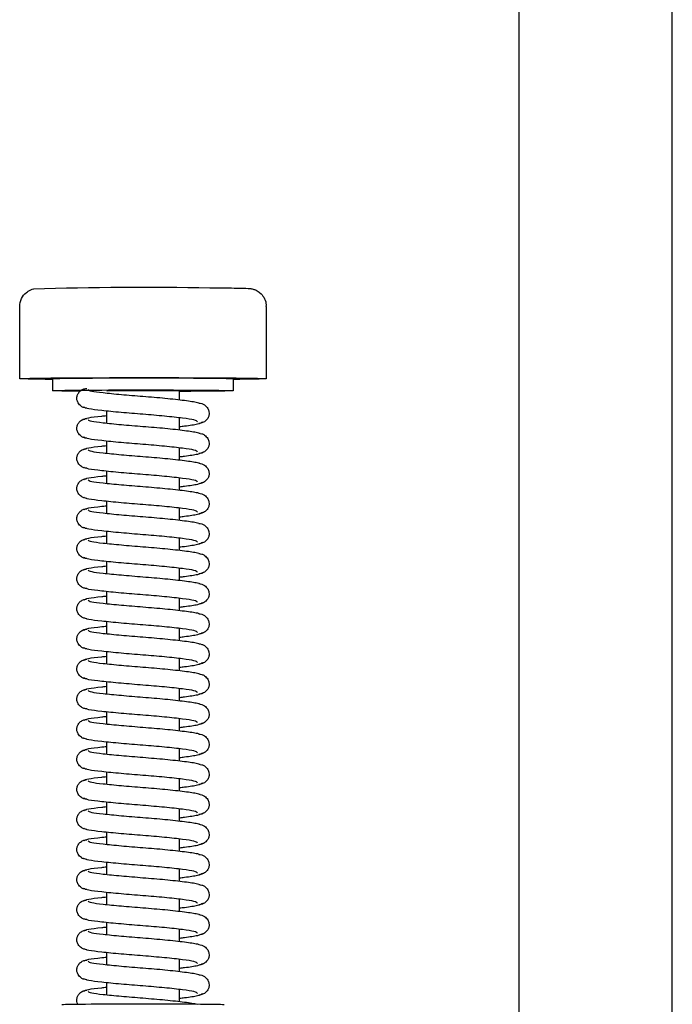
# Model space of a CAD drawing. Header units: centimetres. Extents: x 0 to 55409, y -2708 to 14680.
# Tile 164 of 215: x 50520 to 50530, y 5395 to 5411. Entities that reach past the tile are written whole.
import ezdxf

# ---------------------------------------------------------------- set-up
doc = ezdxf.new("R2010")
doc.units = ezdxf.units.CM
doc.header["$LTSCALE"] = 0.01
doc.layers.add('A-konstrukcja', color=7, linetype='Continuous')

# ---------------------------------------------------------------- blocks, each defined once
blk = doc.blocks.new('A$7E8814B27261F1')
at = {"color": 7, "linetype": 'Continuous'}
for p, q in [((3712.35, 408.5), (3700.35, 408.5)), ((3714.35, 403), (3712.35, 403)), ((3719.73, 394), (3717.73, 394)), ((3724.73, 394), (3722.73, 394)), ((3729.73, 394), (3727.73, 394)), ((3734.73, 394), (3732.73, 394)), ((3739.73, 394), (3737.73, 394)), ((3744.73, 394), (3742.73, 394)), ((3749.73, 394), (3747.73, 394)), ((3754.73, 394), (3752.73, 394)), ((3759.73, 394), (3757.73, 394)), ((3764.73, 394), (3762.73, 394)), ((3769.73, 394), (3767.73, 394)), ((3774.73, 394), (3772.73, 394)), ((3779.73, 394), (3777.73, 394)), ((3784.73, 394), (3782.73, 394)), ((3789.73, 394), (3787.73, 394)), ((3794.73, 394), (3792.73, 394)), ((3799.73, 394), (3797.73, 394)), ((3804.73, 394), (3802.73, 394)), ((3809.73, 394), (3807.73, 394)), ((3814.73, 394), (3812.73, 394)), ((3714.35, 382), (3715.85, 382)), ((3718.85, 382), (3720.85, 382)), ((3723.85, 382), (3725.85, 382)), ((3728.85, 382), (3730.84, 382)), ((3733.85, 382), (3735.84, 382)), ((3738.85, 382), (3740.84, 382)), ((3743.85, 382), (3745.84, 382)), ((3748.85, 382), (3750.84, 382)), ((3753.85, 382), (3755.84, 382)), ((3758.85, 382), (3760.84, 382)), ((3763.85, 382), (3765.84, 382)), ((3768.85, 382), (3770.84, 382)), ((3773.85, 382), (3775.84, 382)), ((3778.85, 382), (3780.84, 382)), ((3783.85, 382), (3785.84, 382)), ((3788.85, 382), (3790.84, 382)), ((3793.85, 382), (3795.84, 382)), ((3798.85, 382), (3800.84, 382)), ((3803.85, 382), (3805.84, 382)), ((3808.85, 382), (3810.84, 382)), ((3813.85, 382), (3815.84, 382)), ((3712.35, 373), (3714.35, 373)), ((3700.35, 367.5), (3712.35, 367.5)), ((711.34, 325.5), (4186.6, 325.5)), ((4186.6, 300), (711.34, 300))]:
    blk.add_line(p, q, dxfattribs=at)
for centre, radius, start, end in [((3700.34, 405.53), 2.97, 89.8249, 141.9108), ((4254.99, 387.87), 557.86, 178.1197, 181.126), ((3699.72, 405.72), 2.33, 144.7758, 168.8937), ((3698.9, 406.56), 1.2, 137.9956, 154.9926)]:
    blk.add_arc(centre, radius, start, end, dxfattribs=at)
for centre, major_axis, start_param, end_param in [((3712.35, 388), (0, 20.5), 0, 3.891566), ((3712.35, 388), (0, 20.5), 5.533212, 6.283185), ((3714.35, 388), (0, -15), 2.355855, 6.283185), ((3712.35, 388), (0, -15), 3.141593, 6.283185), ((3816.35, 388), (0, -13.5), 3.141593, 6.283185), ((3714.35, 388), (0, 6), 0, 3.141593), ((3714.35, 388), (0, -15), 0, 1.159279)]:
    blk.add_ellipse(centre, major_axis=major_axis, ratio=0.008727, start_param=start_param, end_param=end_param, dxfattribs=at)
for points, knots in [([(3717.24, 397.34), (3717.22, 397.52), (3717.18, 397.82), (3716.96, 398.25), (3716.69, 398.57), (3716.31, 398.85), (3715.85, 399), (3715.4, 399.01), (3714.91, 398.87), (3714.43, 398.52), (3714.06, 397.98), (3714, 397.57), (3713.96, 397.34)], [0, 0, 0, 0, 0.083347, 0.163832, 0.239536, 0.309654, 0.433413, 0.542458, 0.654363, 0.770804, 0.888002, 1, 1, 1, 1]), ([(3719.54, 378.92), (3719.42, 379.02), (3719.21, 379.25), (3718.92, 381.3), (3718.57, 384.32), (3718.27, 388.01), (3717.97, 391.77), (3717.64, 394.98), (3717.37, 397.3), (3717.18, 397.67), (3717.06, 397.84)], [0, 0, 0, 0, 0.121791, 0.240967, 0.366377, 0.489817, 0.61453, 0.74385, 0.869259, 1, 1, 1, 1]), ([(3719.14, 397.84), (3719.03, 397.67), (3718.84, 397.31), (3718.63, 395.58), (3718.5, 394.36), (3718.48, 394.09)], [0, 0, 0, 0, 0.2559837, 0.5017023, 0.5678083, 0.5678083, 0.5678083, 0.5678083]), ([(3722.24, 397.34), (3722.22, 397.52), (3722.18, 397.82), (3721.96, 398.25), (3721.69, 398.57), (3721.31, 398.85), (3720.85, 399), (3720.4, 399.01), (3719.91, 398.87), (3719.43, 398.52), (3719.06, 397.98), (3719, 397.57), (3718.96, 397.34)], [0, 0, 0, 0, 0.083347, 0.163832, 0.239536, 0.309654, 0.433413, 0.542458, 0.654363, 0.770804, 0.888002, 1, 1, 1, 1]), ([(3724.54, 378.92), (3724.42, 379.02), (3724.21, 379.25), (3723.92, 381.3), (3723.57, 384.32), (3723.27, 388.01), (3722.97, 391.77), (3722.64, 394.98), (3722.37, 397.3), (3722.18, 397.67), (3722.06, 397.84)], [0, 0, 0, 0, 0.121791, 0.240967, 0.366377, 0.489817, 0.61453, 0.74385, 0.869259, 1, 1, 1, 1]), ([(3724.14, 397.84), (3724.03, 397.67), (3723.83, 397.31), (3723.63, 395.58), (3723.5, 394.36), (3723.48, 394.09)], [0, 0, 0, 0, 0.2559837, 0.5017023, 0.5678083, 0.5678083, 0.5678083, 0.5678083]), ([(3727.24, 397.34), (3727.22, 397.52), (3727.18, 397.82), (3726.96, 398.25), (3726.69, 398.57), (3726.31, 398.85), (3725.85, 399), (3725.4, 399.01), (3724.91, 398.87), (3724.43, 398.52), (3724.06, 397.98), (3724, 397.57), (3723.96, 397.34)], [0, 0, 0, 0, 0.083347, 0.163832, 0.239536, 0.309654, 0.433413, 0.542458, 0.654363, 0.770804, 0.888002, 1, 1, 1, 1]), ([(3729.54, 378.92), (3729.42, 379.02), (3729.21, 379.25), (3728.92, 381.3), (3728.57, 384.32), (3728.27, 388.01), (3727.97, 391.77), (3727.64, 394.98), (3727.37, 397.3), (3727.18, 397.67), (3727.06, 397.84)], [0, 0, 0, 0, 0.121791, 0.240967, 0.366377, 0.489817, 0.61453, 0.74385, 0.869259, 1, 1, 1, 1]), ([(3729.14, 397.84), (3729.03, 397.67), (3728.83, 397.31), (3728.63, 395.58), (3728.5, 394.36), (3728.48, 394.09)], [0, 0, 0, 0, 0.2559837, 0.5017023, 0.5678083, 0.5678083, 0.5678083, 0.5678083]), ([(3732.24, 397.34), (3732.22, 397.52), (3732.18, 397.82), (3731.96, 398.25), (3731.69, 398.57), (3731.31, 398.85), (3730.85, 399), (3730.4, 399.01), (3729.91, 398.87), (3729.43, 398.52), (3729.06, 397.98), (3729, 397.57), (3728.96, 397.34)], [0, 0, 0, 0, 0.083347, 0.163832, 0.239536, 0.309654, 0.433413, 0.542458, 0.654363, 0.770804, 0.888002, 1, 1, 1, 1]), ([(3734.54, 378.92), (3734.42, 379.02), (3734.21, 379.25), (3733.92, 381.3), (3733.57, 384.32), (3733.27, 388.01), (3732.97, 391.77), (3732.64, 394.98), (3732.37, 397.3), (3732.18, 397.67), (3732.06, 397.84)], [0, 0, 0, 0, 0.121791, 0.240967, 0.366377, 0.489817, 0.61453, 0.74385, 0.869259, 1, 1, 1, 1]), ([(3734.14, 397.84), (3734.03, 397.67), (3733.83, 397.31), (3733.63, 395.58), (3733.5, 394.36), (3733.48, 394.09)], [0, 0, 0, 0, 0.2559837, 0.5017023, 0.5678083, 0.5678083, 0.5678083, 0.5678083]), ([(3737.24, 397.34), (3737.22, 397.52), (3737.18, 397.82), (3736.96, 398.25), (3736.69, 398.57), (3736.31, 398.85), (3735.85, 399), (3735.4, 399.01), (3734.91, 398.87), (3734.43, 398.52), (3734.06, 397.98), (3734, 397.57), (3733.96, 397.34)], [0, 0, 0, 0, 0.083347, 0.163832, 0.239536, 0.309654, 0.433413, 0.542458, 0.654363, 0.770804, 0.888002, 1, 1, 1, 1]), ([(3739.54, 378.92), (3739.42, 379.02), (3739.21, 379.25), (3738.92, 381.3), (3738.57, 384.32), (3738.27, 388.01), (3737.97, 391.77), (3737.64, 394.98), (3737.37, 397.3), (3737.18, 397.67), (3737.06, 397.84)], [0, 0, 0, 0, 0.121791, 0.240967, 0.366377, 0.489817, 0.61453, 0.74385, 0.869259, 1, 1, 1, 1]), ([(3739.14, 397.84), (3739.03, 397.67), (3738.83, 397.31), (3738.63, 395.58), (3738.5, 394.36), (3738.48, 394.09)], [0, 0, 0, 0, 0.2559837, 0.5017023, 0.5678083, 0.5678083, 0.5678083, 0.5678083]), ([(3742.24, 397.34), (3742.22, 397.52), (3742.18, 397.82), (3741.96, 398.25), (3741.69, 398.57), (3741.31, 398.85), (3740.85, 399), (3740.4, 399.01), (3739.91, 398.87), (3739.43, 398.52), (3739.06, 397.98), (3739, 397.57), (3738.96, 397.34)], [0, 0, 0, 0, 0.083347, 0.163832, 0.239536, 0.309654, 0.433413, 0.542458, 0.654363, 0.770804, 0.888002, 1, 1, 1, 1]), ([(3744.54, 378.92), (3744.42, 379.02), (3744.21, 379.25), (3743.92, 381.3), (3743.57, 384.32), (3743.27, 388.01), (3742.97, 391.77), (3742.64, 394.98), (3742.37, 397.3), (3742.17, 397.67), (3742.06, 397.84)], [0, 0, 0, 0, 0.121791, 0.240967, 0.366377, 0.489817, 0.61453, 0.74385, 0.869259, 1, 1, 1, 1]), ([(3744.14, 397.84), (3744.03, 397.67), (3743.83, 397.31), (3743.63, 395.58), (3743.5, 394.36), (3743.47, 394.09)], [0, 0, 0, 0, 0.2559837, 0.5017023, 0.5678083, 0.5678083, 0.5678083, 0.5678083]), ([(3747.24, 397.34), (3747.22, 397.52), (3747.18, 397.82), (3746.96, 398.25), (3746.69, 398.57), (3746.31, 398.85), (3745.85, 399), (3745.4, 399.01), (3744.91, 398.87), (3744.43, 398.52), (3744.06, 397.98), (3744, 397.57), (3743.96, 397.34)], [0, 0, 0, 0, 0.083347, 0.163832, 0.239536, 0.309654, 0.433413, 0.542458, 0.654363, 0.770804, 0.888002, 1, 1, 1, 1]), ([(3749.54, 378.92), (3749.42, 379.02), (3749.21, 379.25), (3748.92, 381.3), (3748.57, 384.32), (3748.27, 388.01), (3747.97, 391.77), (3747.64, 394.98), (3747.37, 397.3), (3747.17, 397.67), (3747.06, 397.84)], [0, 0, 0, 0, 0.121791, 0.240967, 0.366377, 0.489817, 0.61453, 0.74385, 0.869259, 1, 1, 1, 1]), ([(3749.14, 397.84), (3749.03, 397.67), (3748.83, 397.31), (3748.63, 395.58), (3748.5, 394.36), (3748.47, 394.09)], [0, 0, 0, 0, 0.2559837, 0.5017023, 0.5678083, 0.5678083, 0.5678083, 0.5678083]), ([(3752.24, 397.34), (3752.22, 397.52), (3752.18, 397.82), (3751.96, 398.25), (3751.69, 398.57), (3751.31, 398.85), (3750.85, 399), (3750.4, 399.01), (3749.9, 398.87), (3749.43, 398.52), (3749.06, 397.98), (3749, 397.57), (3748.96, 397.34)], [0, 0, 0, 0, 0.083347, 0.163832, 0.239536, 0.309654, 0.433413, 0.542458, 0.654363, 0.770804, 0.888002, 1, 1, 1, 1]), ([(3754.54, 378.92), (3754.42, 379.02), (3754.21, 379.25), (3753.92, 381.3), (3753.57, 384.32), (3753.27, 388.01), (3752.97, 391.77), (3752.64, 394.98), (3752.37, 397.3), (3752.17, 397.67), (3752.06, 397.84)], [0, 0, 0, 0, 0.121791, 0.240967, 0.366377, 0.489817, 0.61453, 0.74385, 0.869259, 1, 1, 1, 1]), ([(3754.14, 397.84), (3754.03, 397.67), (3753.83, 397.31), (3753.63, 395.58), (3753.5, 394.36), (3753.47, 394.09)], [0, 0, 0, 0, 0.2559837, 0.5017023, 0.5678083, 0.5678083, 0.5678083, 0.5678083]), ([(3757.24, 397.34), (3757.22, 397.52), (3757.18, 397.82), (3756.96, 398.25), (3756.69, 398.57), (3756.31, 398.85), (3755.85, 399), (3755.4, 399.01), (3754.9, 398.87), (3754.43, 398.52), (3754.06, 397.98), (3754, 397.57), (3753.96, 397.34)], [0, 0, 0, 0, 0.083347, 0.163832, 0.239536, 0.309654, 0.433413, 0.542458, 0.654363, 0.770804, 0.888002, 1, 1, 1, 1]), ([(3759.54, 378.92), (3759.42, 379.02), (3759.21, 379.25), (3758.92, 381.3), (3758.57, 384.32), (3758.27, 388.01), (3757.97, 391.77), (3757.64, 394.98), (3757.37, 397.3), (3757.17, 397.67), (3757.06, 397.84)], [0, 0, 0, 0, 0.121791, 0.240967, 0.366377, 0.489817, 0.61453, 0.74385, 0.869259, 1, 1, 1, 1]), ([(3759.14, 397.84), (3759.03, 397.67), (3758.83, 397.31), (3758.63, 395.58), (3758.5, 394.36), (3758.47, 394.09)], [0, 0, 0, 0, 0.2559837, 0.5017023, 0.5678083, 0.5678083, 0.5678083, 0.5678083]), ([(3762.24, 397.34), (3762.22, 397.52), (3762.18, 397.82), (3761.96, 398.25), (3761.69, 398.57), (3761.31, 398.85), (3760.85, 399), (3760.4, 399.01), (3759.9, 398.87), (3759.43, 398.52), (3759.06, 397.98), (3759, 397.57), (3758.96, 397.34)], [0, 0, 0, 0, 0.083347, 0.163832, 0.239536, 0.309654, 0.433413, 0.542458, 0.654363, 0.770804, 0.888002, 1, 1, 1, 1]), ([(3764.54, 378.92), (3764.42, 379.02), (3764.21, 379.25), (3763.91, 381.3), (3763.57, 384.32), (3763.27, 388.01), (3762.97, 391.77), (3762.64, 394.98), (3762.37, 397.3), (3762.17, 397.67), (3762.06, 397.84)], [0, 0, 0, 0, 0.121791, 0.240967, 0.366377, 0.489817, 0.61453, 0.74385, 0.869259, 1, 1, 1, 1]), ([(3764.14, 397.84), (3764.03, 397.67), (3763.83, 397.31), (3763.63, 395.58), (3763.5, 394.36), (3763.47, 394.09)], [0, 0, 0, 0, 0.2559837, 0.5017023, 0.5678083, 0.5678083, 0.5678083, 0.5678083]), ([(3767.24, 397.34), (3767.22, 397.52), (3767.18, 397.82), (3766.96, 398.25), (3766.69, 398.57), (3766.31, 398.85), (3765.85, 399), (3765.4, 399.01), (3764.9, 398.87), (3764.43, 398.52), (3764.06, 397.98), (3764, 397.57), (3763.96, 397.34)], [0, 0, 0, 0, 0.083347, 0.163832, 0.239536, 0.309654, 0.433413, 0.542458, 0.654363, 0.770804, 0.888002, 1, 1, 1, 1]), ([(3769.54, 378.92), (3769.42, 379.02), (3769.21, 379.25), (3768.91, 381.3), (3768.57, 384.32), (3768.27, 388.01), (3767.97, 391.77), (3767.64, 394.98), (3767.37, 397.3), (3767.17, 397.67), (3767.06, 397.84)], [0, 0, 0, 0, 0.121791, 0.240967, 0.366377, 0.489817, 0.61453, 0.74385, 0.869259, 1, 1, 1, 1]), ([(3769.14, 397.84), (3769.03, 397.67), (3768.83, 397.31), (3768.63, 395.58), (3768.5, 394.36), (3768.47, 394.09)], [0, 0, 0, 0, 0.2559837, 0.5017023, 0.5678083, 0.5678083, 0.5678083, 0.5678083]), ([(3772.24, 397.34), (3772.22, 397.52), (3772.18, 397.82), (3771.96, 398.25), (3771.69, 398.57), (3771.31, 398.85), (3770.85, 399), (3770.4, 399.01), (3769.9, 398.87), (3769.43, 398.52), (3769.06, 397.98), (3769, 397.57), (3768.96, 397.34)], [0, 0, 0, 0, 0.083347, 0.163832, 0.239536, 0.309654, 0.433413, 0.542458, 0.654363, 0.770804, 0.888002, 1, 1, 1, 1]), ([(3774.54, 378.92), (3774.42, 379.02), (3774.21, 379.25), (3773.91, 381.3), (3773.57, 384.32), (3773.27, 388.01), (3772.97, 391.77), (3772.64, 394.98), (3772.37, 397.3), (3772.17, 397.67), (3772.06, 397.84)], [0, 0, 0, 0, 0.121791, 0.240967, 0.366377, 0.489817, 0.61453, 0.74385, 0.869259, 1, 1, 1, 1]), ([(3774.14, 397.84), (3774.03, 397.67), (3773.83, 397.31), (3773.63, 395.58), (3773.5, 394.36), (3773.47, 394.09)], [0, 0, 0, 0, 0.2559837, 0.5017023, 0.5678083, 0.5678083, 0.5678083, 0.5678083]), ([(3777.24, 397.34), (3777.22, 397.52), (3777.18, 397.82), (3776.96, 398.25), (3776.69, 398.57), (3776.31, 398.85), (3775.85, 399), (3775.4, 399.01), (3774.9, 398.87), (3774.43, 398.52), (3774.06, 397.98), (3774, 397.57), (3773.96, 397.34)], [0, 0, 0, 0, 0.083347, 0.163832, 0.239536, 0.309654, 0.433413, 0.542458, 0.654363, 0.770804, 0.888002, 1, 1, 1, 1]), ([(3779.54, 378.92), (3779.42, 379.02), (3779.21, 379.25), (3778.91, 381.3), (3778.57, 384.32), (3778.27, 388.01), (3777.97, 391.77), (3777.64, 394.98), (3777.37, 397.3), (3777.17, 397.67), (3777.06, 397.84)], [0, 0, 0, 0, 0.121791, 0.240967, 0.366377, 0.489817, 0.61453, 0.74385, 0.869259, 1, 1, 1, 1]), ([(3779.14, 397.84), (3779.03, 397.67), (3778.83, 397.31), (3778.63, 395.58), (3778.5, 394.36), (3778.47, 394.09)], [0, 0, 0, 0, 0.2559837, 0.5017023, 0.5678083, 0.5678083, 0.5678083, 0.5678083]), ([(3782.24, 397.34), (3782.22, 397.52), (3782.18, 397.82), (3781.96, 398.25), (3781.69, 398.57), (3781.31, 398.85), (3780.85, 399), (3780.4, 399.01), (3779.9, 398.87), (3779.43, 398.52), (3779.06, 397.98), (3779, 397.57), (3778.96, 397.34)], [0, 0, 0, 0, 0.083347, 0.163832, 0.239536, 0.309654, 0.433413, 0.542458, 0.654363, 0.770804, 0.888002, 1, 1, 1, 1]), ([(3784.54, 378.92), (3784.42, 379.02), (3784.21, 379.25), (3783.91, 381.3), (3783.57, 384.32), (3783.26, 388.01), (3782.97, 391.77), (3782.64, 394.98), (3782.37, 397.3), (3782.17, 397.67), (3782.06, 397.84)], [0, 0, 0, 0, 0.121791, 0.240967, 0.366377, 0.489817, 0.61453, 0.74385, 0.869259, 1, 1, 1, 1]), ([(3784.14, 397.84), (3784.03, 397.67), (3783.83, 397.31), (3783.63, 395.58), (3783.5, 394.36), (3783.47, 394.09)], [0, 0, 0, 0, 0.2559837, 0.5017023, 0.5678083, 0.5678083, 0.5678083, 0.5678083]), ([(3787.24, 397.34), (3787.22, 397.52), (3787.18, 397.82), (3786.96, 398.25), (3786.69, 398.57), (3786.31, 398.85), (3785.85, 399), (3785.4, 399.01), (3784.9, 398.87), (3784.43, 398.52), (3784.06, 397.98), (3784, 397.57), (3783.96, 397.34)], [0, 0, 0, 0, 0.083347, 0.163832, 0.239536, 0.309654, 0.433413, 0.542458, 0.654363, 0.770804, 0.888002, 1, 1, 1, 1]), ([(3789.54, 378.92), (3789.42, 379.02), (3789.21, 379.25), (3788.91, 381.3), (3788.57, 384.32), (3788.26, 388.01), (3787.97, 391.77), (3787.64, 394.98), (3787.37, 397.3), (3787.17, 397.67), (3787.06, 397.84)], [0, 0, 0, 0, 0.121791, 0.240967, 0.366377, 0.489817, 0.61453, 0.74385, 0.869259, 1, 1, 1, 1]), ([(3789.14, 397.84), (3789.03, 397.67), (3788.83, 397.31), (3788.63, 395.58), (3788.5, 394.36), (3788.47, 394.09)], [0, 0, 0, 0, 0.2559837, 0.5017023, 0.5678083, 0.5678083, 0.5678083, 0.5678083]), ([(3792.24, 397.34), (3792.22, 397.52), (3792.18, 397.82), (3791.96, 398.25), (3791.69, 398.57), (3791.31, 398.85), (3790.85, 399), (3790.4, 399.01), (3789.9, 398.87), (3789.43, 398.52), (3789.06, 397.98), (3789, 397.57), (3788.96, 397.34)], [0, 0, 0, 0, 0.083347, 0.163832, 0.239536, 0.309654, 0.433413, 0.542458, 0.654363, 0.770804, 0.888002, 1, 1, 1, 1]), ([(3794.54, 378.92), (3794.42, 379.02), (3794.21, 379.25), (3793.91, 381.3), (3793.57, 384.32), (3793.26, 388.01), (3792.97, 391.77), (3792.64, 394.98), (3792.37, 397.3), (3792.17, 397.67), (3792.06, 397.84)], [0, 0, 0, 0, 0.121791, 0.240967, 0.366377, 0.489817, 0.61453, 0.74385, 0.869259, 1, 1, 1, 1]), ([(3794.14, 397.84), (3794.03, 397.67), (3793.83, 397.31), (3793.63, 395.58), (3793.5, 394.36), (3793.47, 394.09)], [0, 0, 0, 0, 0.2559837, 0.5017023, 0.5678083, 0.5678083, 0.5678083, 0.5678083]), ([(3797.24, 397.34), (3797.22, 397.52), (3797.18, 397.82), (3796.96, 398.25), (3796.69, 398.57), (3796.31, 398.85), (3795.85, 399), (3795.4, 399.01), (3794.9, 398.87), (3794.43, 398.52), (3794.06, 397.98), (3794, 397.57), (3793.96, 397.34)], [0, 0, 0, 0, 0.083347, 0.163832, 0.239536, 0.309654, 0.433413, 0.542458, 0.654363, 0.770804, 0.888002, 1, 1, 1, 1]), ([(3799.54, 378.92), (3799.42, 379.02), (3799.21, 379.25), (3798.91, 381.3), (3798.57, 384.32), (3798.26, 388.01), (3797.97, 391.77), (3797.64, 394.98), (3797.37, 397.3), (3797.17, 397.67), (3797.06, 397.84)], [0, 0, 0, 0, 0.121791, 0.240967, 0.366377, 0.489817, 0.61453, 0.74385, 0.869259, 1, 1, 1, 1]), ([(3799.14, 397.84), (3799.03, 397.67), (3798.83, 397.31), (3798.63, 395.58), (3798.5, 394.36), (3798.47, 394.09)], [0, 0, 0, 0, 0.2559837, 0.5017023, 0.5678083, 0.5678083, 0.5678083, 0.5678083]), ([(3802.24, 397.34), (3802.22, 397.52), (3802.18, 397.82), (3801.96, 398.25), (3801.69, 398.57), (3801.31, 398.85), (3800.85, 399), (3800.4, 399.01), (3799.9, 398.87), (3799.43, 398.52), (3799.06, 397.98), (3799, 397.57), (3798.96, 397.34)], [0, 0, 0, 0, 0.083347, 0.163832, 0.239536, 0.309654, 0.433413, 0.542458, 0.654363, 0.770804, 0.888002, 1, 1, 1, 1]), ([(3804.54, 378.92), (3804.42, 379.02), (3804.21, 379.25), (3803.91, 381.3), (3803.57, 384.32), (3803.26, 388.01), (3802.97, 391.77), (3802.64, 394.98), (3802.37, 397.3), (3802.17, 397.67), (3802.06, 397.84)], [0, 0, 0, 0, 0.121791, 0.240967, 0.366377, 0.489817, 0.61453, 0.74385, 0.869259, 1, 1, 1, 1]), ([(3804.14, 397.84), (3804.03, 397.67), (3803.83, 397.31), (3803.63, 395.58), (3803.5, 394.36), (3803.47, 394.09)], [0, 0, 0, 0, 0.2559837, 0.5017023, 0.5678083, 0.5678083, 0.5678083, 0.5678083]), ([(3807.24, 397.34), (3807.22, 397.52), (3807.18, 397.82), (3806.96, 398.25), (3806.69, 398.57), (3806.31, 398.85), (3805.85, 399), (3805.4, 399.01), (3804.9, 398.87), (3804.43, 398.52), (3804.06, 397.98), (3803.99, 397.57), (3803.96, 397.34)], [0, 0, 0, 0, 0.083347, 0.163832, 0.239536, 0.309654, 0.433413, 0.542458, 0.654363, 0.770804, 0.888002, 1, 1, 1, 1]), ([(3809.54, 378.92), (3809.42, 379.02), (3809.21, 379.25), (3808.91, 381.3), (3808.57, 384.32), (3808.26, 388.01), (3807.97, 391.77), (3807.64, 394.98), (3807.37, 397.3), (3807.17, 397.67), (3807.06, 397.84)], [0, 0, 0, 0, 0.121791, 0.240967, 0.366377, 0.489817, 0.61453, 0.74385, 0.869259, 1, 1, 1, 1]), ([(3809.14, 397.84), (3809.03, 397.67), (3808.83, 397.31), (3808.63, 395.58), (3808.5, 394.36), (3808.47, 394.09)], [0, 0, 0, 0, 0.2559837, 0.5017023, 0.5678083, 0.5678083, 0.5678083, 0.5678083]), ([(3812.24, 397.34), (3812.22, 397.52), (3812.18, 397.82), (3811.96, 398.25), (3811.69, 398.57), (3811.31, 398.85), (3810.85, 399), (3810.4, 399.01), (3809.9, 398.87), (3809.43, 398.52), (3809.06, 397.98), (3808.99, 397.57), (3808.96, 397.34)], [0, 0, 0, 0, 0.083347, 0.163832, 0.239536, 0.309654, 0.433413, 0.542458, 0.654363, 0.770804, 0.888002, 1, 1, 1, 1]), ([(3814.54, 378.92), (3814.42, 379.02), (3814.21, 379.25), (3813.91, 381.3), (3813.57, 384.32), (3813.26, 388.01), (3812.97, 391.77), (3812.64, 394.98), (3812.37, 397.3), (3812.17, 397.67), (3812.06, 397.84)], [0, 0, 0, 0, 0.121791, 0.240967, 0.366377, 0.489817, 0.61453, 0.74385, 0.869259, 1, 1, 1, 1]), ([(3814.14, 397.84), (3814.03, 397.67), (3813.83, 397.31), (3813.63, 395.58), (3813.5, 394.36), (3813.47, 394.09)], [0, 0, 0, 0, 0.2559837, 0.5017023, 0.5678083, 0.5678083, 0.5678083, 0.5678083]), ([(3816.28, 398.83), (3816.13, 398.91), (3815.82, 399), (3815.4, 399.01), (3814.9, 398.87), (3814.43, 398.52), (3814.06, 397.98), (3813.99, 397.57), (3813.96, 397.34)], [0.3315595, 0.3315595, 0.3315595, 0.3315595, 0.4334128, 0.5424579, 0.654363, 0.7708036, 0.8880018, 1, 1, 1, 1]), ([(3714.15, 397.14), (3714.25, 397.05), (3714.42, 396.8), (3714.66, 394.75), (3714.98, 391.71), (3715.27, 387.99), (3715.58, 384.2), (3715.95, 380.97), (3716.21, 379.12), (3716.37, 378.62), (3716.42, 378.5)], [0.0018545, 0.0018545, 0.0018545, 0.0018545, 0.1218156, 0.2410193, 0.3664581, 0.489919, 0.6146396, 0.7439488, 0.8693234, 0.9192158, 0.9192158, 0.9192158, 0.9192158]), ([(3719.15, 397.14), (3719.25, 397.05), (3719.42, 396.8), (3719.66, 394.75), (3719.98, 391.71), (3720.27, 387.99), (3720.58, 384.2), (3720.95, 380.97), (3721.21, 379.12), (3721.37, 378.62), (3721.42, 378.5)], [0.0018545, 0.0018545, 0.0018545, 0.0018545, 0.1218156, 0.2410193, 0.3664581, 0.489919, 0.6146396, 0.7439488, 0.8693234, 0.9192158, 0.9192158, 0.9192158, 0.9192158]), ([(3724.15, 397.14), (3724.25, 397.05), (3724.42, 396.8), (3724.66, 394.75), (3724.98, 391.71), (3725.27, 387.99), (3725.58, 384.2), (3725.95, 380.97), (3726.21, 379.12), (3726.37, 378.62), (3726.42, 378.5)], [0.0018545, 0.0018545, 0.0018545, 0.0018545, 0.1218156, 0.2410193, 0.3664581, 0.489919, 0.6146396, 0.7439488, 0.8693234, 0.9192158, 0.9192158, 0.9192158, 0.9192158]), ([(3729.15, 397.14), (3729.25, 397.05), (3729.42, 396.8), (3729.66, 394.75), (3729.98, 391.71), (3730.27, 387.99), (3730.58, 384.2), (3730.95, 380.97), (3731.21, 379.12), (3731.37, 378.62), (3731.42, 378.5)], [0.0018545, 0.0018545, 0.0018545, 0.0018545, 0.1218156, 0.2410193, 0.3664581, 0.489919, 0.6146396, 0.7439488, 0.8693234, 0.9192158, 0.9192158, 0.9192158, 0.9192158]), ([(3734.15, 397.14), (3734.25, 397.05), (3734.42, 396.8), (3734.66, 394.75), (3734.97, 391.71), (3735.27, 387.99), (3735.58, 384.2), (3735.95, 380.97), (3736.21, 379.12), (3736.37, 378.62), (3736.42, 378.5)], [0.0018545, 0.0018545, 0.0018545, 0.0018545, 0.1218156, 0.2410193, 0.3664581, 0.489919, 0.6146396, 0.7439488, 0.8693234, 0.9192158, 0.9192158, 0.9192158, 0.9192158]), ([(3739.15, 397.14), (3739.25, 397.05), (3739.42, 396.8), (3739.66, 394.75), (3739.97, 391.71), (3740.27, 387.99), (3740.58, 384.2), (3740.95, 380.97), (3741.21, 379.12), (3741.37, 378.62), (3741.42, 378.5)], [0.0018545, 0.0018545, 0.0018545, 0.0018545, 0.1218156, 0.2410193, 0.3664581, 0.489919, 0.6146396, 0.7439488, 0.8693234, 0.9192158, 0.9192158, 0.9192158, 0.9192158]), ([(3744.15, 397.14), (3744.24, 397.05), (3744.42, 396.8), (3744.66, 394.75), (3744.97, 391.71), (3745.27, 387.99), (3745.58, 384.2), (3745.95, 380.97), (3746.21, 379.12), (3746.37, 378.62), (3746.42, 378.5)], [0.0018545, 0.0018545, 0.0018545, 0.0018545, 0.1218156, 0.2410193, 0.3664581, 0.489919, 0.6146396, 0.7439488, 0.8693234, 0.9192158, 0.9192158, 0.9192158, 0.9192158]), ([(3749.15, 397.14), (3749.24, 397.05), (3749.42, 396.8), (3749.66, 394.75), (3749.97, 391.71), (3750.27, 387.99), (3750.58, 384.2), (3750.95, 380.97), (3751.21, 379.12), (3751.37, 378.62), (3751.42, 378.5)], [0.0018545, 0.0018545, 0.0018545, 0.0018545, 0.1218156, 0.2410193, 0.3664581, 0.489919, 0.6146396, 0.7439488, 0.8693234, 0.9192158, 0.9192158, 0.9192158, 0.9192158]), ([(3754.15, 397.14), (3754.24, 397.05), (3754.42, 396.8), (3754.66, 394.75), (3754.97, 391.71), (3755.27, 387.99), (3755.58, 384.2), (3755.95, 380.97), (3756.21, 379.12), (3756.37, 378.62), (3756.42, 378.5)], [0.0018545, 0.0018545, 0.0018545, 0.0018545, 0.1218156, 0.2410193, 0.3664581, 0.489919, 0.6146396, 0.7439488, 0.8693234, 0.9192158, 0.9192158, 0.9192158, 0.9192158]), ([(3759.15, 397.14), (3759.24, 397.05), (3759.42, 396.8), (3759.66, 394.75), (3759.97, 391.71), (3760.27, 387.99), (3760.58, 384.2), (3760.95, 380.97), (3761.21, 379.12), (3761.37, 378.62), (3761.42, 378.5)], [0.0018545, 0.0018545, 0.0018545, 0.0018545, 0.1218156, 0.2410193, 0.3664581, 0.489919, 0.6146396, 0.7439488, 0.8693234, 0.9192158, 0.9192158, 0.9192158, 0.9192158]), ([(3764.15, 397.14), (3764.24, 397.05), (3764.42, 396.8), (3764.66, 394.75), (3764.97, 391.71), (3765.27, 387.99), (3765.58, 384.2), (3765.95, 380.97), (3766.21, 379.12), (3766.37, 378.62), (3766.42, 378.5)], [0.0018545, 0.0018545, 0.0018545, 0.0018545, 0.1218156, 0.2410193, 0.3664581, 0.489919, 0.6146396, 0.7439488, 0.8693234, 0.9192158, 0.9192158, 0.9192158, 0.9192158]), ([(3769.15, 397.14), (3769.24, 397.05), (3769.42, 396.8), (3769.66, 394.75), (3769.97, 391.71), (3770.27, 387.99), (3770.58, 384.2), (3770.95, 380.97), (3771.21, 379.12), (3771.37, 378.62), (3771.42, 378.5)], [0.0018545, 0.0018545, 0.0018545, 0.0018545, 0.1218156, 0.2410193, 0.3664581, 0.489919, 0.6146396, 0.7439488, 0.8693234, 0.9192158, 0.9192158, 0.9192158, 0.9192158]), ([(3774.15, 397.14), (3774.24, 397.05), (3774.42, 396.8), (3774.66, 394.75), (3774.97, 391.71), (3775.27, 387.99), (3775.58, 384.2), (3775.95, 380.97), (3776.21, 379.12), (3776.37, 378.62), (3776.42, 378.5)], [0.0018545, 0.0018545, 0.0018545, 0.0018545, 0.1218156, 0.2410193, 0.3664581, 0.489919, 0.6146396, 0.7439488, 0.8693234, 0.9192158, 0.9192158, 0.9192158, 0.9192158]), ([(3779.15, 397.14), (3779.24, 397.05), (3779.42, 396.8), (3779.66, 394.75), (3779.97, 391.71), (3780.27, 387.99), (3780.58, 384.2), (3780.95, 380.97), (3781.21, 379.12), (3781.37, 378.62), (3781.42, 378.5)], [0.0018545, 0.0018545, 0.0018545, 0.0018545, 0.1218156, 0.2410193, 0.3664581, 0.489919, 0.6146396, 0.7439488, 0.8693234, 0.9192158, 0.9192158, 0.9192158, 0.9192158]), ([(3784.15, 397.14), (3784.24, 397.05), (3784.42, 396.8), (3784.66, 394.75), (3784.97, 391.71), (3785.27, 387.99), (3785.58, 384.2), (3785.95, 380.97), (3786.21, 379.12), (3786.37, 378.62), (3786.42, 378.5)], [0.0018545, 0.0018545, 0.0018545, 0.0018545, 0.1218156, 0.2410193, 0.3664581, 0.489919, 0.6146396, 0.7439488, 0.8693234, 0.9192158, 0.9192158, 0.9192158, 0.9192158]), ([(3789.15, 397.14), (3789.24, 397.05), (3789.42, 396.8), (3789.66, 394.75), (3789.97, 391.71), (3790.27, 387.99), (3790.58, 384.2), (3790.95, 380.97), (3791.21, 379.12), (3791.37, 378.62), (3791.42, 378.5)], [0.0018545, 0.0018545, 0.0018545, 0.0018545, 0.1218156, 0.2410193, 0.3664581, 0.489919, 0.6146396, 0.7439488, 0.8693234, 0.9192158, 0.9192158, 0.9192158, 0.9192158]), ([(3794.15, 397.14), (3794.24, 397.05), (3794.42, 396.8), (3794.66, 394.75), (3794.97, 391.71), (3795.27, 387.99), (3795.58, 384.2), (3795.95, 380.97), (3796.21, 379.12), (3796.37, 378.62), (3796.42, 378.5)], [0.0018545, 0.0018545, 0.0018545, 0.0018545, 0.1218156, 0.2410193, 0.3664581, 0.489919, 0.6146396, 0.7439488, 0.8693234, 0.9192158, 0.9192158, 0.9192158, 0.9192158]), ([(3799.15, 397.14), (3799.24, 397.05), (3799.42, 396.8), (3799.66, 394.75), (3799.97, 391.71), (3800.27, 387.99), (3800.58, 384.2), (3800.95, 380.97), (3801.21, 379.12), (3801.37, 378.62), (3801.42, 378.5)], [0.0018545, 0.0018545, 0.0018545, 0.0018545, 0.1218156, 0.2410193, 0.3664581, 0.489919, 0.6146396, 0.7439488, 0.8693234, 0.9192158, 0.9192158, 0.9192158, 0.9192158]), ([(3804.15, 397.14), (3804.24, 397.05), (3804.42, 396.8), (3804.66, 394.75), (3804.97, 391.71), (3805.27, 387.99), (3805.58, 384.2), (3805.95, 380.97), (3806.21, 379.12), (3806.37, 378.62), (3806.42, 378.5)], [0.0018545, 0.0018545, 0.0018545, 0.0018545, 0.1218156, 0.2410193, 0.3664581, 0.489919, 0.6146396, 0.7439488, 0.8693234, 0.9192158, 0.9192158, 0.9192158, 0.9192158]), ([(3809.15, 397.14), (3809.24, 397.05), (3809.42, 396.8), (3809.66, 394.75), (3809.97, 391.71), (3810.26, 387.99), (3810.58, 384.2), (3810.95, 380.97), (3811.21, 379.12), (3811.37, 378.62), (3811.42, 378.5)], [0.0018545, 0.0018545, 0.0018545, 0.0018545, 0.1218156, 0.2410193, 0.3664581, 0.489919, 0.6146396, 0.7439488, 0.8693234, 0.9192158, 0.9192158, 0.9192158, 0.9192158]), ([(3814.15, 397.14), (3814.24, 397.05), (3814.42, 396.8), (3814.66, 394.75), (3814.97, 391.71), (3815.26, 387.99), (3815.58, 384.2), (3815.94, 380.97), (3816.17, 379.42), (3816.28, 378.94), (3816.28, 378.94)], [0.0018545, 0.0018545, 0.0018545, 0.0018545, 0.1218156, 0.2410193, 0.3664581, 0.489919, 0.6146396, 0.7439488, 0.8693234, 0.8704388, 0.8704388, 0.8704388, 0.8704388]), ([(3719.55, 378.09), (3719.69, 378.27), (3719.93, 378.64), (3720.18, 380.39), (3720.33, 381.63), (3720.36, 381.9)], [0, 0, 0, 0, 0.2563265, 0.5021661, 0.5705083, 0.5705083, 0.5705083, 0.5705083]), ([(3724.55, 378.09), (3724.68, 378.27), (3724.93, 378.64), (3725.18, 380.39), (3725.33, 381.63), (3725.36, 381.9)], [0, 0, 0, 0, 0.2563265, 0.5021661, 0.5705083, 0.5705083, 0.5705083, 0.5705083]), ([(3729.55, 378.09), (3729.68, 378.27), (3729.93, 378.64), (3730.18, 380.39), (3730.33, 381.63), (3730.36, 381.9)], [0, 0, 0, 0, 0.2563265, 0.5021661, 0.5705083, 0.5705083, 0.5705083, 0.5705083]), ([(3734.55, 378.09), (3734.68, 378.27), (3734.93, 378.64), (3735.18, 380.39), (3735.33, 381.63), (3735.36, 381.9)], [0, 0, 0, 0, 0.2563265, 0.5021661, 0.5705083, 0.5705083, 0.5705083, 0.5705083]), ([(3739.55, 378.09), (3739.68, 378.27), (3739.93, 378.64), (3740.18, 380.39), (3740.33, 381.63), (3740.36, 381.9)], [0, 0, 0, 0, 0.2563265, 0.5021661, 0.5705083, 0.5705083, 0.5705083, 0.5705083]), ([(3744.55, 378.09), (3744.68, 378.27), (3744.92, 378.64), (3745.18, 380.39), (3745.33, 381.63), (3745.36, 381.9)], [0, 0, 0, 0, 0.2563265, 0.5021661, 0.5705083, 0.5705083, 0.5705083, 0.5705083]), ([(3749.55, 378.09), (3749.68, 378.27), (3749.92, 378.64), (3750.17, 380.39), (3750.33, 381.63), (3750.36, 381.9)], [0, 0, 0, 0, 0.2563265, 0.5021661, 0.5705083, 0.5705083, 0.5705083, 0.5705083]), ([(3754.55, 378.09), (3754.68, 378.27), (3754.92, 378.64), (3755.17, 380.39), (3755.32, 381.63), (3755.36, 381.9)], [0, 0, 0, 0, 0.2563265, 0.5021661, 0.5705083, 0.5705083, 0.5705083, 0.5705083]), ([(3759.55, 378.09), (3759.68, 378.27), (3759.92, 378.64), (3760.17, 380.39), (3760.32, 381.63), (3760.36, 381.9)], [0, 0, 0, 0, 0.2563265, 0.5021661, 0.5705083, 0.5705083, 0.5705083, 0.5705083]), ([(3764.55, 378.09), (3764.68, 378.27), (3764.92, 378.64), (3765.17, 380.39), (3765.32, 381.63), (3765.36, 381.9)], [0, 0, 0, 0, 0.2563265, 0.5021661, 0.5705083, 0.5705083, 0.5705083, 0.5705083]), ([(3769.55, 378.09), (3769.68, 378.27), (3769.92, 378.64), (3770.17, 380.39), (3770.32, 381.63), (3770.36, 381.9)], [0, 0, 0, 0, 0.2563265, 0.5021661, 0.5705083, 0.5705083, 0.5705083, 0.5705083]), ([(3774.54, 378.09), (3774.68, 378.27), (3774.92, 378.64), (3775.17, 380.39), (3775.32, 381.63), (3775.36, 381.9)], [0, 0, 0, 0, 0.2563265, 0.5021661, 0.5705083, 0.5705083, 0.5705083, 0.5705083]), ([(3779.54, 378.09), (3779.68, 378.27), (3779.92, 378.64), (3780.17, 380.39), (3780.32, 381.63), (3780.36, 381.9)], [0, 0, 0, 0, 0.2563265, 0.5021661, 0.5705083, 0.5705083, 0.5705083, 0.5705083]), ([(3784.54, 378.09), (3784.68, 378.27), (3784.92, 378.64), (3785.17, 380.39), (3785.32, 381.63), (3785.36, 381.9)], [0, 0, 0, 0, 0.2563265, 0.5021661, 0.5705083, 0.5705083, 0.5705083, 0.5705083]), ([(3789.54, 378.09), (3789.68, 378.27), (3789.92, 378.64), (3790.17, 380.39), (3790.32, 381.63), (3790.36, 381.9)], [0, 0, 0, 0, 0.2563265, 0.5021661, 0.5705083, 0.5705083, 0.5705083, 0.5705083]), ([(3794.54, 378.09), (3794.68, 378.27), (3794.92, 378.64), (3795.17, 380.39), (3795.32, 381.63), (3795.36, 381.9)], [0, 0, 0, 0, 0.2563265, 0.5021661, 0.5705083, 0.5705083, 0.5705083, 0.5705083]), ([(3799.54, 378.09), (3799.68, 378.27), (3799.92, 378.64), (3800.17, 380.39), (3800.32, 381.63), (3800.36, 381.9)], [0, 0, 0, 0, 0.2563265, 0.5021661, 0.5705083, 0.5705083, 0.5705083, 0.5705083]), ([(3804.54, 378.09), (3804.68, 378.27), (3804.92, 378.64), (3805.17, 380.39), (3805.32, 381.63), (3805.36, 381.9)], [0, 0, 0, 0, 0.2563265, 0.5021661, 0.5705083, 0.5705083, 0.5705083, 0.5705083]), ([(3809.54, 378.09), (3809.68, 378.27), (3809.92, 378.64), (3810.17, 380.39), (3810.32, 381.63), (3810.36, 381.9)], [0, 0, 0, 0, 0.2563265, 0.5021661, 0.5705083, 0.5705083, 0.5705083, 0.5705083]), ([(3814.54, 378.09), (3814.68, 378.27), (3814.92, 378.64), (3815.17, 380.39), (3815.32, 381.63), (3815.36, 381.9)], [0, 0, 0, 0, 0.2563265, 0.5021661, 0.5705083, 0.5705083, 0.5705083, 0.5705083]), ([(3716.4, 378.73), (3716.42, 378.55), (3716.47, 378.23), (3716.69, 377.79), (3716.98, 377.46), (3717.37, 377.16), (3717.85, 377), (3718.31, 376.99), (3718.82, 377.14), (3719.31, 377.5), (3719.69, 378.06), (3719.77, 378.49), (3719.81, 378.73)], [0, 0, 0, 0, 0.080651, 0.159172, 0.23381, 0.303783, 0.429662, 0.542654, 0.657068, 0.774035, 0.890097, 1, 1, 1, 1]), ([(3721.4, 378.73), (3721.42, 378.55), (3721.47, 378.23), (3721.69, 377.79), (3721.98, 377.46), (3722.37, 377.16), (3722.85, 377), (3723.31, 376.99), (3723.82, 377.14), (3724.31, 377.5), (3724.69, 378.06), (3724.77, 378.49), (3724.8, 378.73)], [0, 0, 0, 0, 0.080651, 0.159172, 0.23381, 0.303783, 0.429662, 0.542654, 0.657068, 0.774035, 0.890097, 1, 1, 1, 1]), ([(3726.4, 378.73), (3726.42, 378.55), (3726.47, 378.23), (3726.69, 377.79), (3726.98, 377.46), (3727.37, 377.16), (3727.85, 377), (3728.31, 376.99), (3728.82, 377.14), (3729.31, 377.5), (3729.69, 378.06), (3729.77, 378.49), (3729.8, 378.73)], [0, 0, 0, 0, 0.080651, 0.159172, 0.23381, 0.303783, 0.429662, 0.542654, 0.657068, 0.774035, 0.890097, 1, 1, 1, 1]), ([(3731.4, 378.73), (3731.42, 378.55), (3731.47, 378.23), (3731.69, 377.79), (3731.98, 377.46), (3732.37, 377.16), (3732.85, 377), (3733.31, 376.99), (3733.82, 377.14), (3734.31, 377.5), (3734.69, 378.06), (3734.77, 378.49), (3734.8, 378.73)], [0, 0, 0, 0, 0.080651, 0.159172, 0.23381, 0.303783, 0.429662, 0.542654, 0.657068, 0.774035, 0.890097, 1, 1, 1, 1]), ([(3736.4, 378.73), (3736.42, 378.55), (3736.47, 378.23), (3736.69, 377.79), (3736.98, 377.46), (3737.37, 377.16), (3737.85, 377), (3738.31, 376.99), (3738.82, 377.14), (3739.31, 377.5), (3739.69, 378.06), (3739.77, 378.49), (3739.8, 378.73)], [0, 0, 0, 0, 0.080651, 0.159172, 0.23381, 0.303783, 0.429662, 0.542654, 0.657068, 0.774035, 0.890097, 1, 1, 1, 1]), ([(3741.4, 378.73), (3741.42, 378.55), (3741.47, 378.23), (3741.69, 377.79), (3741.98, 377.46), (3742.37, 377.16), (3742.85, 377), (3743.31, 376.99), (3743.82, 377.14), (3744.31, 377.5), (3744.69, 378.06), (3744.77, 378.49), (3744.8, 378.73)], [0, 0, 0, 0, 0.080651, 0.159172, 0.23381, 0.303783, 0.429662, 0.542654, 0.657068, 0.774035, 0.890097, 1, 1, 1, 1]), ([(3746.4, 378.73), (3746.42, 378.55), (3746.47, 378.23), (3746.69, 377.79), (3746.98, 377.46), (3747.37, 377.16), (3747.85, 377), (3748.31, 376.99), (3748.82, 377.14), (3749.31, 377.5), (3749.69, 378.06), (3749.77, 378.49), (3749.8, 378.73)], [0, 0, 0, 0, 0.080651, 0.159172, 0.23381, 0.303783, 0.429662, 0.542654, 0.657068, 0.774035, 0.890097, 1, 1, 1, 1]), ([(3751.4, 378.73), (3751.42, 378.55), (3751.47, 378.23), (3751.69, 377.79), (3751.98, 377.46), (3752.37, 377.16), (3752.85, 377), (3753.31, 376.99), (3753.82, 377.14), (3754.31, 377.5), (3754.69, 378.06), (3754.77, 378.49), (3754.8, 378.73)], [0, 0, 0, 0, 0.080651, 0.159172, 0.23381, 0.303783, 0.429662, 0.542654, 0.657068, 0.774035, 0.890097, 1, 1, 1, 1]), ([(3756.4, 378.73), (3756.42, 378.55), (3756.47, 378.23), (3756.69, 377.79), (3756.98, 377.46), (3757.37, 377.16), (3757.85, 377), (3758.31, 376.99), (3758.82, 377.14), (3759.31, 377.5), (3759.69, 378.06), (3759.77, 378.49), (3759.8, 378.73)], [0, 0, 0, 0, 0.080651, 0.159172, 0.23381, 0.303783, 0.429662, 0.542654, 0.657068, 0.774035, 0.890097, 1, 1, 1, 1]), ([(3761.4, 378.73), (3761.42, 378.55), (3761.47, 378.23), (3761.69, 377.79), (3761.98, 377.46), (3762.37, 377.16), (3762.85, 377), (3763.31, 376.99), (3763.82, 377.14), (3764.31, 377.5), (3764.69, 378.06), (3764.77, 378.49), (3764.8, 378.73)], [0, 0, 0, 0, 0.080651, 0.159172, 0.23381, 0.303783, 0.429662, 0.542654, 0.657068, 0.774035, 0.890097, 1, 1, 1, 1]), ([(3766.4, 378.73), (3766.42, 378.55), (3766.47, 378.23), (3766.69, 377.79), (3766.98, 377.46), (3767.37, 377.16), (3767.85, 377), (3768.31, 376.99), (3768.82, 377.14), (3769.3, 377.5), (3769.69, 378.06), (3769.76, 378.49), (3769.8, 378.73)], [0, 0, 0, 0, 0.080651, 0.159172, 0.23381, 0.303783, 0.429662, 0.542654, 0.657068, 0.774035, 0.890097, 1, 1, 1, 1]), ([(3771.4, 378.73), (3771.42, 378.55), (3771.47, 378.23), (3771.69, 377.79), (3771.97, 377.46), (3772.37, 377.16), (3772.85, 377), (3773.31, 376.99), (3773.82, 377.14), (3774.3, 377.5), (3774.69, 378.06), (3774.76, 378.49), (3774.8, 378.73)], [0, 0, 0, 0, 0.080651, 0.159172, 0.23381, 0.303783, 0.429662, 0.542654, 0.657068, 0.774035, 0.890097, 1, 1, 1, 1]), ([(3776.4, 378.73), (3776.42, 378.55), (3776.47, 378.23), (3776.69, 377.79), (3776.97, 377.46), (3777.37, 377.16), (3777.85, 377), (3778.31, 376.99), (3778.82, 377.14), (3779.3, 377.5), (3779.69, 378.06), (3779.76, 378.49), (3779.8, 378.73)], [0, 0, 0, 0, 0.080651, 0.159172, 0.23381, 0.303783, 0.429662, 0.542654, 0.657068, 0.774035, 0.890097, 1, 1, 1, 1]), ([(3781.4, 378.73), (3781.42, 378.55), (3781.47, 378.23), (3781.69, 377.79), (3781.97, 377.46), (3782.37, 377.16), (3782.85, 377), (3783.31, 376.99), (3783.82, 377.14), (3784.3, 377.5), (3784.69, 378.06), (3784.76, 378.49), (3784.8, 378.73)], [0, 0, 0, 0, 0.080651, 0.159172, 0.23381, 0.303783, 0.429662, 0.542654, 0.657068, 0.774035, 0.890097, 1, 1, 1, 1]), ([(3786.4, 378.73), (3786.42, 378.55), (3786.47, 378.23), (3786.69, 377.79), (3786.97, 377.46), (3787.37, 377.16), (3787.85, 377), (3788.31, 376.99), (3788.82, 377.14), (3789.3, 377.5), (3789.69, 378.06), (3789.76, 378.49), (3789.8, 378.73)], [0, 0, 0, 0, 0.080651, 0.159172, 0.23381, 0.303783, 0.429662, 0.542654, 0.657068, 0.774035, 0.890097, 1, 1, 1, 1]), ([(3791.4, 378.73), (3791.42, 378.55), (3791.47, 378.23), (3791.69, 377.79), (3791.97, 377.46), (3792.37, 377.16), (3792.85, 377), (3793.31, 376.99), (3793.82, 377.14), (3794.3, 377.5), (3794.69, 378.06), (3794.76, 378.49), (3794.8, 378.73)], [0, 0, 0, 0, 0.080651, 0.159172, 0.23381, 0.303783, 0.429662, 0.542654, 0.657068, 0.774035, 0.890097, 1, 1, 1, 1]), ([(3796.4, 378.73), (3796.42, 378.55), (3796.47, 378.23), (3796.69, 377.79), (3796.97, 377.46), (3797.37, 377.16), (3797.85, 377), (3798.31, 376.99), (3798.82, 377.14), (3799.3, 377.5), (3799.69, 378.06), (3799.76, 378.49), (3799.8, 378.73)], [0, 0, 0, 0, 0.080651, 0.159172, 0.23381, 0.303783, 0.429662, 0.542654, 0.657068, 0.774035, 0.890097, 1, 1, 1, 1]), ([(3801.4, 378.73), (3801.42, 378.55), (3801.47, 378.23), (3801.69, 377.79), (3801.97, 377.46), (3802.37, 377.16), (3802.85, 377), (3803.3, 376.99), (3803.82, 377.14), (3804.3, 377.5), (3804.69, 378.06), (3804.76, 378.49), (3804.8, 378.73)], [0, 0, 0, 0, 0.080651, 0.159172, 0.23381, 0.303783, 0.429662, 0.542654, 0.657068, 0.774035, 0.890097, 1, 1, 1, 1]), ([(3806.4, 378.73), (3806.42, 378.55), (3806.47, 378.23), (3806.69, 377.79), (3806.97, 377.46), (3807.37, 377.16), (3807.84, 377), (3808.3, 376.99), (3808.81, 377.14), (3809.3, 377.5), (3809.69, 378.06), (3809.76, 378.49), (3809.8, 378.73)], [0, 0, 0, 0, 0.080651, 0.159172, 0.23381, 0.303783, 0.429662, 0.542654, 0.657068, 0.774035, 0.890097, 1, 1, 1, 1]), ([(3811.4, 378.73), (3811.42, 378.55), (3811.47, 378.23), (3811.69, 377.79), (3811.97, 377.46), (3812.37, 377.16), (3812.84, 377), (3813.3, 376.99), (3813.81, 377.14), (3814.3, 377.5), (3814.69, 378.06), (3814.76, 378.49), (3814.8, 378.73)], [0, 0, 0, 0, 0.080651, 0.159172, 0.23381, 0.303783, 0.429662, 0.542654, 0.657068, 0.774035, 0.890097, 1, 1, 1, 1]), ([(3697.24, 376.9), (3697.25, 375.28), (3697.28, 372.39), (3697.32, 370.83), (3697.35, 370.31), (3697.39, 370.01), (3697.47, 369.64), (3697.66, 369.12), (3698.09, 368.47), (3698.81, 367.87), (3699.65, 367.51), (3700.16, 367.54), (3700.36, 367.55)], [0, 0, 0, 0, 0.321505, 0.673835, 0.742977, 0.773426, 0.793347, 0.823387, 0.863933, 0.915813, 0.971388, 1, 1, 1, 1])]:
    blk.add_open_spline(points, degree=3, knots=knots, dxfattribs=at)

msp = doc.modelspace()

# ---------------------------------------------------------------- block references
at = {"layer": 'A-konstrukcja', "xscale": -0.1, "yscale": 0.1, "zscale": 0.1, "rotation": 90.00000000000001}
msp.add_blockref('A$7E8814B27261F1', (50560.429, 5776.583), dxfattribs=at)

doc.saveas('drawing.dxf')
